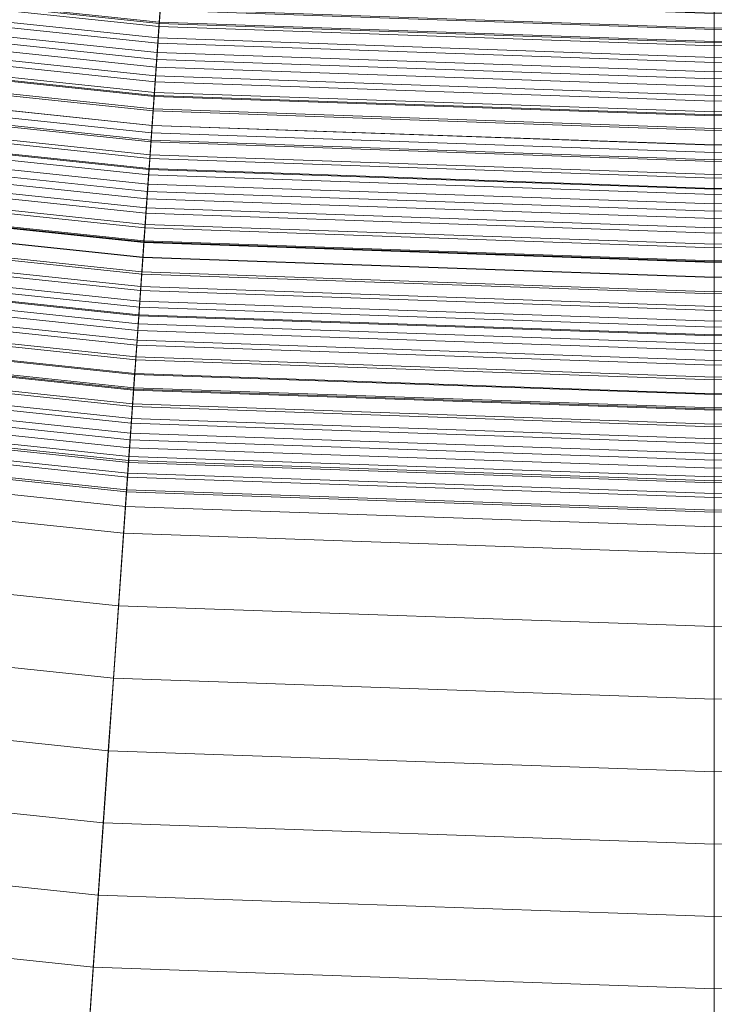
# Model space of a CAD drawing. Header units: centimetres. Extents: x -3.01 to 4.18, y -6.48 to 0.72.
# Tile 119 of 256: x 0.33 to 0.59, y -6.17 to -5.81. Entities that reach past the tile are written whole.
import ezdxf

# ---------------------------------------------------------------- set-up
doc = ezdxf.new("R2010")
doc.units = ezdxf.units.CM
doc.header["$LTSCALE"] = 2.54
doc.layers.add('Lucido design-1', color=7, linetype='Continuous')

# ---------------------------------------------------------------- blocks, each defined once
blk = doc.blocks.new('Gruppo-1')
at = {"color": 142, "linetype": 'Continuous', "lineweight": 9}
for points in [[(-1.52886, -5.79225, -13.70234), (-1.32062, -5.93271, -13.70234), (0.58522, -2.88273, -13.70234), (0.58509, -2.88265, -13.70234)], [(-1.32062, -5.93271, -13.70234), (-1.10309, -6.0583, -13.70234), (0.58535, -2.88281, -13.70234), (0.58522, -2.88273, -13.70234)], [(-1.10309, -6.0583, -13.70234), (-0.87733, -6.16841, -13.70234), (0.58548, -2.88287, -13.70234), (0.58535, -2.88281, -13.70234)], [(-0.87733, -6.16841, -13.70234), (-0.64444, -6.2625, -13.70234), (0.58562, -2.88293, -13.70234), (0.58548, -2.88287, -13.70234)], [(-0.64444, -6.2625, -13.70234), (-0.40555, -6.34012, -13.70234), (0.58577, -2.88298, -13.70234), (0.58562, -2.88293, -13.70234)], [(-0.40555, -6.34012, -13.70234), (-0.16184, -6.40089, -13.70234), (0.58591, -2.88301, -13.70234), (0.58577, -2.88298, -13.70234)], [(-0.16184, -6.40089, -13.70234), (0.08553, -6.4445, -13.70234), (0.58606, -2.88304, -13.70234), (0.58591, -2.88301, -13.70234)], [(0.08553, -6.4445, -13.70234), (0.33533, -6.47076, -13.70234), (0.58621, -2.88305, -13.70234), (0.58606, -2.88304, -13.70234)], [(0.33533, -6.47076, -13.70234), (0.58636, -6.47952, -13.70234), (0.58636, -2.88306, -13.70234), (0.58621, -2.88305, -13.70234)], [(0.58636, -6.47952, -13.70234), (0.83739, -6.47076, -13.70234), (0.58651, -2.88305, -13.70234), (0.58636, -2.88306, -13.70234)], [(0.58636, -6.47952, -13.70234), (0.58636, -2.88306, -13.70234), (0.58636, -2.88306, -13.70234)], [(0.1725, -5.8257, -15.25036), (0.37892, -5.8474, -15.25036), (0.44065, -4.96464, -15.25036), (0.29565, -4.9494, -15.25036)], [(0.29565, -4.9494, -15.14925), (0.44065, -4.96464, -15.14925), (0.37892, -5.8474, -15.14925), (0.1725, -5.8257, -15.14925)], [(0.37892, -5.8474, -15.25036), (0.58636, -5.85465, -15.25036), (0.58636, -4.96973, -15.25036), (0.44065, -4.96464, -15.25036)], [(0.44065, -4.96464, -15.14925), (0.58636, -4.96973, -15.14925), (0.58636, -5.85465, -15.14925), (0.37892, -5.8474, -15.14925)], [(0.58636, -5.85465, -15.25036), (0.7938, -5.8474, -15.25036), (0.73207, -4.96464, -15.25036), (0.58636, -4.96973, -15.25036)], [(0.58636, -4.96973, -15.14925), (0.73207, -4.96464, -15.14925), (0.7938, -5.8474, -15.14925), (0.58636, -5.85465, -15.14925)], [(0.58636, -5.85465, -15.25036), (0.58636, -4.96973, -15.25036), (0.58636, -4.96973, -15.25036)], [(0.58636, -4.96973, -15.14925), (0.58636, -5.85465, -15.14925), (0.58636, -5.85465, -15.14925)], [(0.18196, -5.75833, -13.17046), (0.38367, -5.77953, -13.17046), (0.38178, -5.80661, -13.18115), (0.17819, -5.78521, -13.18115)], [(0.17796, -5.78686, -14.21823), (0.38166, -5.80827, -14.21823), (0.38208, -5.8022, -14.22069), (0.1788, -5.78084, -14.22069)], [(0.17887, -5.78033, -14.36523), (0.38212, -5.80169, -14.36523), (0.38174, -5.80707, -14.3632), (0.17812, -5.78567, -14.3632)], [(0.38367, -5.77953, -13.17046), (0.58636, -5.78661, -13.17046), (0.58636, -5.81375, -13.18115), (0.38178, -5.80661, -13.18115)], [(0.58636, -5.78661, -13.17046), (0.78905, -5.77953, -13.17046), (0.79095, -5.80661, -13.18115), (0.58636, -5.81375, -13.18115)], [(0.17819, -5.78521, -13.18115), (0.38178, -5.80661, -13.18115), (0.37988, -5.83366, -13.19194), (0.17441, -5.81206, -13.19194)], [(0.17711, -5.79288, -14.21576), (0.38124, -5.81433, -14.21576), (0.38166, -5.80827, -14.21823), (0.17796, -5.78686, -14.21823)], [(0.17812, -5.78567, -14.3632), (0.38174, -5.80707, -14.3632), (0.38137, -5.81246, -14.36116), (0.17737, -5.79102, -14.36116)], [(0.58636, -5.78661, -13.17046), (0.58636, -5.81375, -13.18115), (0.58636, -5.81375, -13.18115)], [(0.17737, -5.79102, -14.36116), (0.38137, -5.81246, -14.36116), (0.38099, -5.81784, -14.35914), (0.17662, -5.79636, -14.35914)], [(0.17626, -5.7989, -14.21331), (0.38081, -5.8204, -14.21331), (0.38124, -5.81433, -14.21576), (0.17711, -5.79288, -14.21576)], [(0.38208, -5.8022, -14.22069), (0.58636, -5.80934, -14.22069), (0.58636, -5.80326, -14.22317), (0.38251, -5.79614, -14.22317)], [(0.58636, -5.80934, -14.22069), (0.79064, -5.8022, -14.22069), (0.79021, -5.79614, -14.22317), (0.58636, -5.80326, -14.22317)], [(0.17542, -5.80493, -14.21086), (0.38039, -5.82647, -14.21086), (0.38081, -5.8204, -14.21331), (0.17626, -5.7989, -14.21331)], [(0.17662, -5.79636, -14.35914), (0.38099, -5.81784, -14.35914), (0.38061, -5.82323, -14.35711), (0.17587, -5.80171, -14.35711)], [(0.3825, -5.79631, -14.36727), (0.58636, -5.80343, -14.36727), (0.58636, -5.80882, -14.36523), (0.38212, -5.80169, -14.36523)], [(0.58636, -5.80343, -14.36727), (0.79023, -5.79631, -14.36727), (0.7906, -5.80169, -14.36523), (0.58636, -5.80882, -14.36523)], [(0.17587, -5.80171, -14.35711), (0.38061, -5.82323, -14.35711), (0.38024, -5.82862, -14.35508), (0.17512, -5.80706, -14.35508)], [(0.38166, -5.80827, -14.21823), (0.58636, -5.81541, -14.21823), (0.58636, -5.80934, -14.22069), (0.38208, -5.8022, -14.22069)], [(0.38212, -5.80169, -14.36523), (0.58636, -5.80882, -14.36523), (0.58636, -5.81422, -14.3632), (0.38174, -5.80707, -14.3632)], [(0.58636, -5.80882, -14.36523), (0.7906, -5.80169, -14.36523), (0.79098, -5.80707, -14.3632), (0.58636, -5.81422, -14.3632)], [(0.58636, -5.81541, -14.21823), (0.79106, -5.80827, -14.21823), (0.79064, -5.8022, -14.22069), (0.58636, -5.80934, -14.22069)], [(0.58636, -5.80934, -14.22069), (0.58636, -5.80326, -14.22317), (0.58636, -5.80326, -14.22317)], [(0.17457, -5.81096, -14.20842), (0.37996, -5.83254, -14.20842), (0.38039, -5.82647, -14.21086), (0.17542, -5.80493, -14.21086)], [(0.38178, -5.80661, -13.18115), (0.58636, -5.81375, -13.18115), (0.58636, -5.84087, -13.19194), (0.37988, -5.83366, -13.19194)], [(0.58636, -5.80343, -14.36727), (0.58636, -5.80882, -14.36523), (0.58636, -5.80882, -14.36523)], [(0.58636, -5.81375, -13.18115), (0.79095, -5.80661, -13.18115), (0.79284, -5.83366, -13.19194), (0.58636, -5.84087, -13.19194)], [(0.17512, -5.80706, -14.35508), (0.38024, -5.82862, -14.35508), (0.37986, -5.834, -14.35306), (0.17436, -5.8124, -14.35306)], [(0.38124, -5.81433, -14.21576), (0.58636, -5.82149, -14.21576), (0.58636, -5.81541, -14.21823), (0.38166, -5.80827, -14.21823)], [(0.38174, -5.80707, -14.3632), (0.58636, -5.81422, -14.3632), (0.58636, -5.81962, -14.36116), (0.38137, -5.81246, -14.36116)], [(0.58636, -5.81422, -14.3632), (0.79098, -5.80707, -14.3632), (0.79136, -5.81246, -14.36116), (0.58636, -5.81962, -14.36116)], [(0.58636, -5.82149, -14.21576), (0.79149, -5.81433, -14.21576), (0.79106, -5.80827, -14.21823), (0.58636, -5.81541, -14.21823)], [(0.58636, -5.80882, -14.36523), (0.58636, -5.81422, -14.3632), (0.58636, -5.81422, -14.3632)], [(0.58636, -5.81541, -14.21823), (0.58636, -5.80934, -14.22069), (0.58636, -5.80934, -14.22069)], [(0.17441, -5.81206, -13.19194), (0.37988, -5.83366, -13.19194), (0.378, -5.86066, -13.20283), (0.17065, -5.83887, -13.20283)], [(0.17436, -5.8124, -14.35306), (0.37986, -5.834, -14.35306), (0.37948, -5.83939, -14.35105), (0.17361, -5.81775, -14.35105)], [(0.17372, -5.81699, -14.20599), (0.37954, -5.83862, -14.20599), (0.37996, -5.83254, -14.20842), (0.17457, -5.81096, -14.20842)], [(0.38137, -5.81246, -14.36116), (0.58636, -5.81962, -14.36116), (0.58636, -5.82501, -14.35914), (0.38099, -5.81784, -14.35914)], [(0.58636, -5.81962, -14.36116), (0.79136, -5.81246, -14.36116), (0.79173, -5.81784, -14.35914), (0.58636, -5.82501, -14.35914)], [(0.58636, -5.81375, -13.18115), (0.58636, -5.84087, -13.19194), (0.58636, -5.84087, -13.19194)], [(0.58636, -5.81422, -14.3632), (0.58636, -5.81962, -14.36116), (0.58636, -5.81962, -14.36116)], [(0.17361, -5.81775, -14.35105), (0.37948, -5.83939, -14.35105), (0.37911, -5.84478, -14.34903), (0.17286, -5.8231, -14.34903)], [(0.17287, -5.82302, -14.20356), (0.37911, -5.8447, -14.20356), (0.37954, -5.83862, -14.20599), (0.17372, -5.81699, -14.20599)], [(0.38099, -5.81784, -14.35914), (0.58636, -5.82501, -14.35914), (0.58636, -5.83041, -14.35711), (0.38061, -5.82323, -14.35711)], [(0.38081, -5.8204, -14.21331), (0.58636, -5.82758, -14.21331), (0.58636, -5.82149, -14.21576), (0.38124, -5.81433, -14.21576)], [(0.58636, -5.82758, -14.21331), (0.79191, -5.8204, -14.21331), (0.79149, -5.81433, -14.21576), (0.58636, -5.82149, -14.21576)], [(0.58636, -5.82149, -14.21576), (0.58636, -5.81541, -14.21823), (0.58636, -5.81541, -14.21823)], [(0.58636, -5.82501, -14.35914), (0.79173, -5.81784, -14.35914), (0.79211, -5.82323, -14.35711), (0.58636, -5.83041, -14.35711)], [(0.38039, -5.82647, -14.21086), (0.58636, -5.83366, -14.21086), (0.58636, -5.82758, -14.21331), (0.38081, -5.8204, -14.21331)], [(0.58636, -5.81962, -14.36116), (0.58636, -5.82501, -14.35914), (0.58636, -5.82501, -14.35914)], [(0.58636, -5.83366, -14.21086), (0.79234, -5.82647, -14.21086), (0.79191, -5.8204, -14.21331), (0.58636, -5.82758, -14.21331)], [(0.58636, -5.82758, -14.21331), (0.58636, -5.82149, -14.21576), (0.58636, -5.82149, -14.21576)], [(0.17202, -5.82906, -14.20114), (0.37869, -5.85078, -14.20114), (0.37911, -5.8447, -14.20356), (0.17287, -5.82302, -14.20356)], [(0.17286, -5.8231, -14.34903), (0.37911, -5.84478, -14.34903), (0.37873, -5.85017, -14.34702), (0.17211, -5.82846, -14.34702)], [(0.38061, -5.82323, -14.35711), (0.58636, -5.83041, -14.35711), (0.58636, -5.83581, -14.35508), (0.38024, -5.82862, -14.35508)], [(0.58636, -5.83041, -14.35711), (0.79211, -5.82323, -14.35711), (0.79249, -5.82862, -14.35508), (0.58636, -5.83581, -14.35508)], [(0.58636, -5.82501, -14.35914), (0.58636, -5.83041, -14.35711), (0.58636, -5.83041, -14.35711)], [(0.17211, -5.82846, -14.34702), (0.37873, -5.85017, -14.34702), (0.37835, -5.85556, -14.34501), (0.17136, -5.83381, -14.34501)], [(0.1725, -5.8257, -15.14925), (0.37892, -5.8474, -15.14925), (0.37892, -5.8474, -15.25036), (0.1725, -5.8257, -15.25036)], [(0.38024, -5.82862, -14.35508), (0.58636, -5.83581, -14.35508), (0.58636, -5.84121, -14.35306), (0.37986, -5.834, -14.35306)], [(0.37996, -5.83254, -14.20842), (0.58636, -5.83975, -14.20842), (0.58636, -5.83366, -14.21086), (0.38039, -5.82647, -14.21086)], [(0.58636, -5.83975, -14.20842), (0.79276, -5.83254, -14.20842), (0.79234, -5.82647, -14.21086), (0.58636, -5.83366, -14.21086)], [(0.58636, -5.83366, -14.21086), (0.58636, -5.82758, -14.21331), (0.58636, -5.82758, -14.21331)], [(0.58636, -5.83581, -14.35508), (0.79249, -5.82862, -14.35508), (0.79286, -5.834, -14.35306), (0.58636, -5.84121, -14.35306)], [(0.17118, -5.8351, -14.19873), (0.37826, -5.85687, -14.19873), (0.37869, -5.85078, -14.20114), (0.17202, -5.82906, -14.20114)], [(0.58636, -5.83041, -14.35711), (0.58636, -5.83581, -14.35508), (0.58636, -5.83581, -14.35508)], [(0.17033, -5.84114, -14.19632), (0.37784, -5.86295, -14.19632), (0.37826, -5.85687, -14.19873), (0.17118, -5.8351, -14.19873)], [(0.17136, -5.83381, -14.34501), (0.37835, -5.85556, -14.34501), (0.37798, -5.86096, -14.343), (0.1706, -5.83916, -14.343)], [(0.37988, -5.83366, -13.19194), (0.58636, -5.84087, -13.19194), (0.58636, -5.86794, -13.20283), (0.378, -5.86066, -13.20283)], [(0.37986, -5.834, -14.35306), (0.58636, -5.84121, -14.35306), (0.58636, -5.84662, -14.35105), (0.37948, -5.83939, -14.35105)], [(0.37954, -5.83862, -14.20599), (0.58636, -5.84584, -14.20599), (0.58636, -5.83975, -14.20842), (0.37996, -5.83254, -14.20842)], [(0.58636, -5.84584, -14.20599), (0.79319, -5.83862, -14.20599), (0.79276, -5.83254, -14.20842), (0.58636, -5.83975, -14.20842)], [(0.58636, -5.83975, -14.20842), (0.58636, -5.83366, -14.21086), (0.58636, -5.83366, -14.21086)], [(0.58636, -5.84087, -13.19194), (0.79284, -5.83366, -13.19194), (0.79473, -5.86066, -13.20283), (0.58636, -5.86794, -13.20283)], [(0.58636, -5.84121, -14.35306), (0.79286, -5.834, -14.35306), (0.79324, -5.83939, -14.35105), (0.58636, -5.84662, -14.35105)], [(0.58636, -5.83581, -14.35508), (0.58636, -5.84121, -14.35306), (0.58636, -5.84121, -14.35306)], [(0.17065, -5.83887, -13.20283), (0.378, -5.86066, -13.20283), (0.37611, -5.88763, -13.2138), (0.16688, -5.86564, -13.2138)], [(0.1706, -5.83916, -14.343), (0.37798, -5.86096, -14.343), (0.3776, -5.86635, -14.34099), (0.16985, -5.84452, -14.34099)], [(0.37911, -5.8447, -14.20356), (0.58636, -5.85194, -14.20356), (0.58636, -5.84584, -14.20599), (0.37954, -5.83862, -14.20599)], [(0.37948, -5.83939, -14.35105), (0.58636, -5.84662, -14.35105), (0.58636, -5.85202, -14.34903), (0.37911, -5.84478, -14.34903)], [(0.58636, -5.85194, -14.20356), (0.79361, -5.8447, -14.20356), (0.79319, -5.83862, -14.20599), (0.58636, -5.84584, -14.20599)], [(0.58636, -5.84662, -14.35105), (0.79324, -5.83939, -14.35105), (0.79362, -5.84478, -14.34903), (0.58636, -5.85202, -14.34903)], [(0.16948, -5.84719, -14.19392), (0.37741, -5.86904, -14.19392), (0.37784, -5.86295, -14.19632), (0.17033, -5.84114, -14.19632)], [(0.58636, -5.84584, -14.20599), (0.58636, -5.83975, -14.20842), (0.58636, -5.83975, -14.20842)], [(0.58636, -5.84087, -13.19194), (0.58636, -5.86794, -13.20283), (0.58636, -5.86794, -13.20283)], [(0.58636, -5.84121, -14.35306), (0.58636, -5.84662, -14.35105), (0.58636, -5.84662, -14.35105)], [(0.16985, -5.84452, -14.34099), (0.3776, -5.86635, -14.34099), (0.37722, -5.87175, -14.33899), (0.1691, -5.84987, -14.33899)], [(0.37869, -5.85078, -14.20114), (0.58636, -5.85803, -14.20114), (0.58636, -5.85194, -14.20356), (0.37911, -5.8447, -14.20356)], [(0.37911, -5.84478, -14.34903), (0.58636, -5.85202, -14.34903), (0.58636, -5.85742, -14.34702), (0.37873, -5.85017, -14.34702)], [(0.58636, -5.85803, -14.20114), (0.79404, -5.85078, -14.20114), (0.79361, -5.8447, -14.20356), (0.58636, -5.85194, -14.20356)], [(0.58636, -5.85202, -14.34903), (0.79362, -5.84478, -14.34903), (0.79399, -5.85017, -14.34702), (0.58636, -5.85742, -14.34702)], [(0.58636, -5.85194, -14.20356), (0.58636, -5.84584, -14.20599), (0.58636, -5.84584, -14.20599)], [(0.58636, -5.84662, -14.35105), (0.58636, -5.85202, -14.34903), (0.58636, -5.85202, -14.34903)], [(0.1691, -5.84987, -14.33899), (0.37722, -5.87175, -14.33899), (0.37684, -5.87714, -14.33699), (0.16835, -5.85523, -14.33699)], [(0.16863, -5.85324, -14.19153), (0.37698, -5.87514, -14.19153), (0.37741, -5.86904, -14.19392), (0.16948, -5.84719, -14.19392)], [(0.37873, -5.85017, -14.34702), (0.58636, -5.85742, -14.34702), (0.58636, -5.86283, -14.34501), (0.37835, -5.85556, -14.34501)], [(0.37892, -5.8474, -15.14925), (0.58636, -5.85465, -15.14925), (0.58636, -5.85465, -15.25036), (0.37892, -5.8474, -15.25036)], [(0.58636, -5.85465, -15.14925), (0.7938, -5.8474, -15.14925), (0.7938, -5.8474, -15.25036), (0.58636, -5.85465, -15.25036)], [(0.58636, -5.85742, -14.34702), (0.79399, -5.85017, -14.34702), (0.79437, -5.85556, -14.34501), (0.58636, -5.86283, -14.34501)], [(0.16778, -5.85929, -14.18914), (0.37656, -5.88123, -14.18914), (0.37698, -5.87514, -14.19153), (0.16863, -5.85324, -14.19153)], [(0.37826, -5.85687, -14.19873), (0.58636, -5.86413, -14.19873), (0.58636, -5.85803, -14.20114), (0.37869, -5.85078, -14.20114)], [(0.58636, -5.86413, -14.19873), (0.79446, -5.85687, -14.19873), (0.79404, -5.85078, -14.20114), (0.58636, -5.85803, -14.20114)], [(0.58636, -5.85803, -14.20114), (0.58636, -5.85194, -14.20356), (0.58636, -5.85194, -14.20356)], [(0.58636, -5.85202, -14.34903), (0.58636, -5.85742, -14.34702), (0.58636, -5.85742, -14.34702)], [(0.16835, -5.85523, -14.33699), (0.37684, -5.87714, -14.33699), (0.37647, -5.88254, -14.33499), (0.16759, -5.86058, -14.33499)], [(0.37784, -5.86295, -14.19632), (0.58636, -5.87023, -14.19632), (0.58636, -5.86413, -14.19873), (0.37826, -5.85687, -14.19873)], [(0.37835, -5.85556, -14.34501), (0.58636, -5.86283, -14.34501), (0.58636, -5.86823, -14.343), (0.37798, -5.86096, -14.343)], [(0.58636, -5.85465, -15.14925), (0.58636, -5.85465, -15.25036), (0.58636, -5.85465, -15.25036)], [(0.58636, -5.86283, -14.34501), (0.79437, -5.85556, -14.34501), (0.79475, -5.86096, -14.343), (0.58636, -5.86823, -14.343)], [(0.58636, -5.87023, -14.19632), (0.79489, -5.86295, -14.19632), (0.79446, -5.85687, -14.19873), (0.58636, -5.86413, -14.19873)], [(0.58636, -5.85742, -14.34702), (0.58636, -5.86283, -14.34501), (0.58636, -5.86283, -14.34501)], [(0.16759, -5.86058, -14.33499), (0.37647, -5.88254, -14.33499), (0.37609, -5.88793, -14.333), (0.16684, -5.86594, -14.333)], [(0.16693, -5.86534, -14.18677), (0.37613, -5.88733, -14.18677), (0.37656, -5.88123, -14.18914), (0.16778, -5.85929, -14.18914)], [(0.378, -5.86066, -13.20283), (0.58636, -5.86794, -13.20283), (0.58636, -5.89498, -13.2138), (0.37611, -5.88763, -13.2138)], [(0.37798, -5.86096, -14.343), (0.58636, -5.86823, -14.343), (0.58636, -5.87364, -14.34099), (0.3776, -5.86635, -14.34099)], [(0.58636, -5.86413, -14.19873), (0.58636, -5.85803, -14.20114), (0.58636, -5.85803, -14.20114)], [(0.58636, -5.86794, -13.20283), (0.79473, -5.86066, -13.20283), (0.79661, -5.88763, -13.2138), (0.58636, -5.89498, -13.2138)], [(0.58636, -5.86823, -14.343), (0.79475, -5.86096, -14.343), (0.79512, -5.86635, -14.34099), (0.58636, -5.87364, -14.34099)], [(0.37741, -5.86904, -14.19392), (0.58636, -5.87634, -14.19392), (0.58636, -5.87023, -14.19632), (0.37784, -5.86295, -14.19632)], [(0.58636, -5.86283, -14.34501), (0.58636, -5.86823, -14.343), (0.58636, -5.86823, -14.343)], [(0.58636, -5.87634, -14.19392), (0.79531, -5.86904, -14.19392), (0.79489, -5.86295, -14.19632), (0.58636, -5.87023, -14.19632)], [(0.58636, -5.87023, -14.19632), (0.58636, -5.86413, -14.19873), (0.58636, -5.86413, -14.19873)], [(0.16688, -5.86564, -13.2138), (0.37611, -5.88763, -13.2138), (0.37423, -5.91457, -13.22487), (0.16313, -5.89238, -13.22487)], [(0.16607, -5.8714, -14.18439), (0.3757, -5.89343, -14.18439), (0.37613, -5.88733, -14.18677), (0.16693, -5.86534, -14.18677)], [(0.16684, -5.86594, -14.333), (0.37609, -5.88793, -14.333), (0.37571, -5.89333, -14.331), (0.16609, -5.8713, -14.331)], [(0.3776, -5.86635, -14.34099), (0.58636, -5.87364, -14.34099), (0.58636, -5.87905, -14.33899), (0.37722, -5.87175, -14.33899)], [(0.58636, -5.87364, -14.34099), (0.79512, -5.86635, -14.34099), (0.7955, -5.87175, -14.33899), (0.58636, -5.87905, -14.33899)], [(0.58636, -5.86794, -13.20283), (0.58636, -5.89498, -13.2138), (0.58636, -5.89498, -13.2138)], [(0.58636, -5.86823, -14.343), (0.58636, -5.87364, -14.34099), (0.58636, -5.87364, -14.34099)], [(0.16522, -5.87745, -14.18203), (0.37528, -5.89953, -14.18203), (0.3757, -5.89343, -14.18439), (0.16607, -5.8714, -14.18439)], [(0.16609, -5.8713, -14.331), (0.37571, -5.89333, -14.331), (0.37533, -5.89873, -14.32901), (0.16533, -5.87666, -14.32901)], [(0.37722, -5.87175, -14.33899), (0.58636, -5.87905, -14.33899), (0.58636, -5.88446, -14.33699), (0.37684, -5.87714, -14.33699)], [(0.37698, -5.87514, -14.19153), (0.58636, -5.88245, -14.19153), (0.58636, -5.87634, -14.19392), (0.37741, -5.86904, -14.19392)], [(0.58636, -5.88245, -14.19153), (0.79574, -5.87514, -14.19153), (0.79531, -5.86904, -14.19392), (0.58636, -5.87634, -14.19392)], [(0.58636, -5.87634, -14.19392), (0.58636, -5.87023, -14.19632), (0.58636, -5.87023, -14.19632)], [(0.58636, -5.87905, -14.33899), (0.7955, -5.87175, -14.33899), (0.79588, -5.87714, -14.33699), (0.58636, -5.88446, -14.33699)], [(0.37656, -5.88123, -14.18914), (0.58636, -5.88856, -14.18914), (0.58636, -5.88245, -14.19153), (0.37698, -5.87514, -14.19153)], [(0.58636, -5.87364, -14.34099), (0.58636, -5.87905, -14.33899), (0.58636, -5.87905, -14.33899)], [(0.58636, -5.88856, -14.18914), (0.79616, -5.88123, -14.18914), (0.79574, -5.87514, -14.19153), (0.58636, -5.88245, -14.19153)], [(0.16437, -5.88352, -14.17967), (0.37485, -5.90564, -14.17967), (0.37528, -5.89953, -14.18203), (0.16522, -5.87745, -14.18203)], [(0.16533, -5.87666, -14.32901), (0.37533, -5.89873, -14.32901), (0.37496, -5.90413, -14.32703), (0.16458, -5.88202, -14.32703)], [(0.37684, -5.87714, -14.33699), (0.58636, -5.88446, -14.33699), (0.58636, -5.88987, -14.33499), (0.37647, -5.88254, -14.33499)], [(0.58636, -5.88245, -14.19153), (0.58636, -5.87634, -14.19392), (0.58636, -5.87634, -14.19392)], [(0.58636, -5.88446, -14.33699), (0.79588, -5.87714, -14.33699), (0.79626, -5.88254, -14.33499), (0.58636, -5.88987, -14.33499)], [(0.58636, -5.87905, -14.33899), (0.58636, -5.88446, -14.33699), (0.58636, -5.88446, -14.33699)], [(0.16458, -5.88202, -14.32703), (0.37496, -5.90413, -14.32703), (0.37458, -5.90953, -14.32504), (0.16383, -5.88738, -14.32504)], [(0.37647, -5.88254, -14.33499), (0.58636, -5.88987, -14.33499), (0.58636, -5.89528, -14.333), (0.37609, -5.88793, -14.333)], [(0.37613, -5.88733, -14.18677), (0.58636, -5.89467, -14.18677), (0.58636, -5.88856, -14.18914), (0.37656, -5.88123, -14.18914)], [(0.58636, -5.89467, -14.18677), (0.79659, -5.88733, -14.18677), (0.79616, -5.88123, -14.18914), (0.58636, -5.88856, -14.18914)], [(0.58636, -5.88856, -14.18914), (0.58636, -5.88245, -14.19153), (0.58636, -5.88245, -14.19153)], [(0.58636, -5.88987, -14.33499), (0.79626, -5.88254, -14.33499), (0.79663, -5.88793, -14.333), (0.58636, -5.89528, -14.333)], [(0.16352, -5.88958, -14.17732), (0.37442, -5.91175, -14.17732), (0.37485, -5.90564, -14.17967), (0.16437, -5.88352, -14.17967)], [(0.58636, -5.88446, -14.33699), (0.58636, -5.88987, -14.33499), (0.58636, -5.88987, -14.33499)], [(0.16267, -5.89565, -14.17498), (0.374, -5.91786, -14.17498), (0.37442, -5.91175, -14.17732), (0.16352, -5.88958, -14.17732)], [(0.16383, -5.88738, -14.32504), (0.37458, -5.90953, -14.32504), (0.3742, -5.91494, -14.32306), (0.16307, -5.89275, -14.32306)], [(0.37611, -5.88763, -13.2138), (0.58636, -5.89498, -13.2138), (0.58636, -5.92197, -13.22487), (0.37423, -5.91457, -13.22487)], [(0.3757, -5.89343, -14.18439), (0.58636, -5.90079, -14.18439), (0.58636, -5.89467, -14.18677), (0.37613, -5.88733, -14.18677)], [(0.37609, -5.88793, -14.333), (0.58636, -5.89528, -14.333), (0.58636, -5.90069, -14.331), (0.37571, -5.89333, -14.331)], [(0.58636, -5.90079, -14.18439), (0.79702, -5.89343, -14.18439), (0.79659, -5.88733, -14.18677), (0.58636, -5.89467, -14.18677)], [(0.58636, -5.89498, -13.2138), (0.79661, -5.88763, -13.2138), (0.7985, -5.91457, -13.22487), (0.58636, -5.92197, -13.22487)], [(0.58636, -5.89528, -14.333), (0.79663, -5.88793, -14.333), (0.79701, -5.89333, -14.331), (0.58636, -5.90069, -14.331)], [(0.58636, -5.89467, -14.18677), (0.58636, -5.88856, -14.18914), (0.58636, -5.88856, -14.18914)], [(0.58636, -5.88987, -14.33499), (0.58636, -5.89528, -14.333), (0.58636, -5.89528, -14.333)], [(0.16313, -5.89238, -13.22487), (0.37423, -5.91457, -13.22487), (0.37235, -5.94146, -13.23604), (0.15937, -5.91907, -13.23604)], [(0.16307, -5.89275, -14.32306), (0.3742, -5.91494, -14.32306), (0.37382, -5.92034, -14.32108), (0.16232, -5.89811, -14.32108)], [(0.37528, -5.89953, -14.18203), (0.58636, -5.9069, -14.18203), (0.58636, -5.90079, -14.18439), (0.3757, -5.89343, -14.18439)], [(0.37571, -5.89333, -14.331), (0.58636, -5.90069, -14.331), (0.58636, -5.9061, -14.32901), (0.37533, -5.89873, -14.32901)], [(0.58636, -5.90069, -14.331), (0.79701, -5.89333, -14.331), (0.79739, -5.89873, -14.32901), (0.58636, -5.9061, -14.32901)], [(0.58636, -5.9069, -14.18203), (0.79744, -5.89953, -14.18203), (0.79702, -5.89343, -14.18439), (0.58636, -5.90079, -14.18439)], [(0.16181, -5.90172, -14.17264), (0.37357, -5.92397, -14.17264), (0.374, -5.91786, -14.17498), (0.16267, -5.89565, -14.17498)], [(0.58636, -5.90079, -14.18439), (0.58636, -5.89467, -14.18677), (0.58636, -5.89467, -14.18677)], [(0.58636, -5.89498, -13.2138), (0.58636, -5.92197, -13.22487), (0.58636, -5.92197, -13.22487)], [(0.58636, -5.89528, -14.333), (0.58636, -5.90069, -14.331), (0.58636, -5.90069, -14.331)], [(0.16232, -5.89811, -14.32108), (0.37382, -5.92034, -14.32108), (0.37344, -5.92574, -14.3191), (0.16157, -5.90347, -14.3191)], [(0.37485, -5.90564, -14.17967), (0.58636, -5.91302, -14.17967), (0.58636, -5.9069, -14.18203), (0.37528, -5.89953, -14.18203)], [(0.37533, -5.89873, -14.32901), (0.58636, -5.9061, -14.32901), (0.58636, -5.91152, -14.32703), (0.37496, -5.90413, -14.32703)], [(0.58636, -5.9061, -14.32901), (0.79739, -5.89873, -14.32901), (0.79777, -5.90413, -14.32703), (0.58636, -5.91152, -14.32703)], [(0.58636, -5.91302, -14.17967), (0.79787, -5.90564, -14.17967), (0.79744, -5.89953, -14.18203), (0.58636, -5.9069, -14.18203)], [(0.58636, -5.90069, -14.331), (0.58636, -5.9061, -14.32901), (0.58636, -5.9061, -14.32901)], [(0.58636, -5.9069, -14.18203), (0.58636, -5.90079, -14.18439), (0.58636, -5.90079, -14.18439)], [(0.16157, -5.90347, -14.3191), (0.37344, -5.92574, -14.3191), (0.37307, -5.93115, -14.31713), (0.16081, -5.90884, -14.31713)], [(0.16096, -5.90779, -14.17031), (0.37314, -5.93009, -14.17031), (0.37357, -5.92397, -14.17264), (0.16181, -5.90172, -14.17264)], [(0.37496, -5.90413, -14.32703), (0.58636, -5.91152, -14.32703), (0.58636, -5.91693, -14.32504), (0.37458, -5.90953, -14.32504)], [(0.58636, -5.91152, -14.32703), (0.79777, -5.90413, -14.32703), (0.79814, -5.90953, -14.32504), (0.58636, -5.91693, -14.32504)], [(0.16011, -5.91386, -14.16798), (0.37271, -5.93621, -14.16798), (0.37314, -5.93009, -14.17031), (0.16096, -5.90779, -14.17031)], [(0.37442, -5.91175, -14.17732), (0.58636, -5.91915, -14.17732), (0.58636, -5.91302, -14.17967), (0.37485, -5.90564, -14.17967)], [(0.58636, -5.91915, -14.17732), (0.7983, -5.91175, -14.17732), (0.79787, -5.90564, -14.17967), (0.58636, -5.91302, -14.17967)], [(0.58636, -5.9061, -14.32901), (0.58636, -5.91152, -14.32703), (0.58636, -5.91152, -14.32703)], [(0.58636, -5.91302, -14.17967), (0.58636, -5.9069, -14.18203), (0.58636, -5.9069, -14.18203)], [(0.16081, -5.90884, -14.31713), (0.37307, -5.93115, -14.31713), (0.37269, -5.93656, -14.31516), (0.16006, -5.91421, -14.31516)], [(0.374, -5.91786, -14.17498), (0.58636, -5.92527, -14.17498), (0.58636, -5.91915, -14.17732), (0.37442, -5.91175, -14.17732)], [(0.37458, -5.90953, -14.32504), (0.58636, -5.91693, -14.32504), (0.58636, -5.92235, -14.32306), (0.3742, -5.91494, -14.32306)], [(0.58636, -5.91693, -14.32504), (0.79814, -5.90953, -14.32504), (0.79852, -5.91494, -14.32306), (0.58636, -5.92235, -14.32306)], [(0.58636, -5.91152, -14.32703), (0.58636, -5.91693, -14.32504), (0.58636, -5.91693, -14.32504)], [(0.58636, -5.92527, -14.17498), (0.79873, -5.91786, -14.17498), (0.7983, -5.91175, -14.17732), (0.58636, -5.91915, -14.17732)], [(0.15925, -5.91994, -14.16567), (0.37228, -5.94233, -14.16567), (0.37271, -5.93621, -14.16798), (0.16011, -5.91386, -14.16798)], [(0.16006, -5.91421, -14.31516), (0.37269, -5.93656, -14.31516), (0.37231, -5.94196, -14.31319), (0.1593, -5.91957, -14.31319)], [(0.37423, -5.91457, -13.22487), (0.58636, -5.92197, -13.22487), (0.58636, -5.94893, -13.23604), (0.37235, -5.94146, -13.23604)], [(0.3742, -5.91494, -14.32306), (0.58636, -5.92235, -14.32306), (0.58636, -5.92776, -14.32108), (0.37382, -5.92034, -14.32108)], [(0.58636, -5.91915, -14.17732), (0.58636, -5.91302, -14.17967), (0.58636, -5.91302, -14.17967)], [(0.58636, -5.92197, -13.22487), (0.7985, -5.91457, -13.22487), (0.80038, -5.94146, -13.23604), (0.58636, -5.94893, -13.23604)], [(0.58636, -5.92235, -14.32306), (0.79852, -5.91494, -14.32306), (0.7989, -5.92034, -14.32108), (0.58636, -5.92776, -14.32108)], [(0.15937, -5.91907, -13.23604), (0.37235, -5.94146, -13.23604), (0.37047, -5.96831, -13.2473), (0.15563, -5.94573, -13.2473)], [(0.1593, -5.91957, -14.31319), (0.37231, -5.94196, -14.31319), (0.37193, -5.94737, -14.31122), (0.15855, -5.92494, -14.31122)], [(0.37357, -5.92397, -14.17264), (0.58636, -5.9314, -14.17264), (0.58636, -5.92527, -14.17498), (0.374, -5.91786, -14.17498)], [(0.58636, -5.91693, -14.32504), (0.58636, -5.92235, -14.32306), (0.58636, -5.92235, -14.32306)], [(0.58636, -5.9314, -14.17264), (0.79915, -5.92397, -14.17264), (0.79873, -5.91786, -14.17498), (0.58636, -5.92527, -14.17498)], [(0.58636, -5.92527, -14.17498), (0.58636, -5.91915, -14.17732), (0.58636, -5.91915, -14.17732)], [(0.1584, -5.92602, -14.16336), (0.37186, -5.94845, -14.16336), (0.37228, -5.94233, -14.16567), (0.15925, -5.91994, -14.16567)], [(0.37382, -5.92034, -14.32108), (0.58636, -5.92776, -14.32108), (0.58636, -5.93318, -14.3191), (0.37344, -5.92574, -14.3191)], [(0.58636, -5.92776, -14.32108), (0.7989, -5.92034, -14.32108), (0.79928, -5.92574, -14.3191), (0.58636, -5.93318, -14.3191)], [(0.58636, -5.92197, -13.22487), (0.58636, -5.94893, -13.23604), (0.58636, -5.94893, -13.23604)], [(0.58636, -5.92235, -14.32306), (0.58636, -5.92776, -14.32108), (0.58636, -5.92776, -14.32108)], [(0.15754, -5.9321, -14.16105), (0.37143, -5.95458, -14.16105), (0.37186, -5.94845, -14.16336), (0.1584, -5.92602, -14.16336)], [(0.15855, -5.92494, -14.31122), (0.37193, -5.94737, -14.31122), (0.37155, -5.95278, -14.30926), (0.15779, -5.93031, -14.30926)], [(0.37344, -5.92574, -14.3191), (0.58636, -5.93318, -14.3191), (0.58636, -5.9386, -14.31713), (0.37307, -5.93115, -14.31713)], [(0.37314, -5.93009, -14.17031), (0.58636, -5.93753, -14.17031), (0.58636, -5.9314, -14.17264), (0.37357, -5.92397, -14.17264)], [(0.58636, -5.93753, -14.17031), (0.79958, -5.93009, -14.17031), (0.79915, -5.92397, -14.17264), (0.58636, -5.9314, -14.17264)], [(0.58636, -5.9314, -14.17264), (0.58636, -5.92527, -14.17498), (0.58636, -5.92527, -14.17498)], [(0.58636, -5.93318, -14.3191), (0.79928, -5.92574, -14.3191), (0.79966, -5.93115, -14.31713), (0.58636, -5.9386, -14.31713)], [(0.15779, -5.93031, -14.30926), (0.37155, -5.95278, -14.30926), (0.37118, -5.95819, -14.3073), (0.15704, -5.93568, -14.3073)], [(0.37271, -5.93621, -14.16798), (0.58636, -5.94367, -14.16798), (0.58636, -5.93753, -14.17031), (0.37314, -5.93009, -14.17031)], [(0.58636, -5.92776, -14.32108), (0.58636, -5.93318, -14.3191), (0.58636, -5.93318, -14.3191)], [(0.58636, -5.94367, -14.16798), (0.80001, -5.93621, -14.16798), (0.79958, -5.93009, -14.17031), (0.58636, -5.93753, -14.17031)], [(0.15669, -5.93818, -14.15876), (0.371, -5.96071, -14.15876), (0.37143, -5.95458, -14.16105), (0.15754, -5.9321, -14.16105)], [(0.37307, -5.93115, -14.31713), (0.58636, -5.9386, -14.31713), (0.58636, -5.94402, -14.31516), (0.37269, -5.93656, -14.31516)], [(0.58636, -5.9386, -14.31713), (0.79966, -5.93115, -14.31713), (0.80003, -5.93656, -14.31516), (0.58636, -5.94402, -14.31516)], [(0.58636, -5.93753, -14.17031), (0.58636, -5.9314, -14.17264), (0.58636, -5.9314, -14.17264)], [(0.58636, -5.93318, -14.3191), (0.58636, -5.9386, -14.31713), (0.58636, -5.9386, -14.31713)], [(0.15704, -5.93568, -14.3073), (0.37118, -5.95819, -14.3073), (0.3708, -5.9636, -14.30534), (0.15628, -5.94105, -14.30534)], [(0.37228, -5.94233, -14.16567), (0.58636, -5.9498, -14.16567), (0.58636, -5.94367, -14.16798), (0.37271, -5.93621, -14.16798)], [(0.37269, -5.93656, -14.31516), (0.58636, -5.94402, -14.31516), (0.58636, -5.94944, -14.31319), (0.37231, -5.94196, -14.31319)], [(0.58636, -5.9498, -14.16567), (0.80044, -5.94233, -14.16567), (0.80001, -5.93621, -14.16798), (0.58636, -5.94367, -14.16798)], [(0.58636, -5.94402, -14.31516), (0.80003, -5.93656, -14.31516), (0.80041, -5.94196, -14.31319), (0.58636, -5.94944, -14.31319)], [(0.58636, -5.94367, -14.16798), (0.58636, -5.93753, -14.17031), (0.58636, -5.93753, -14.17031)], [(0.15628, -5.94105, -14.30534), (0.3708, -5.9636, -14.30534), (0.37042, -5.96901, -14.30338), (0.15553, -5.94643, -14.30338)], [(0.15583, -5.94427, -14.15647), (0.37057, -5.96684, -14.15647), (0.371, -5.96071, -14.15876), (0.15669, -5.93818, -14.15876)], [(0.58636, -5.9386, -14.31713), (0.58636, -5.94402, -14.31516), (0.58636, -5.94402, -14.31516)], [(0.15498, -5.95036, -14.15419), (0.37014, -5.97298, -14.15419), (0.37057, -5.96684, -14.15647), (0.15583, -5.94427, -14.15647)], [(0.37235, -5.94146, -13.23604), (0.58636, -5.94893, -13.23604), (0.58636, -5.97585, -13.2473), (0.37047, -5.96831, -13.2473)], [(0.37186, -5.94845, -14.16336), (0.58636, -5.95594, -14.16336), (0.58636, -5.9498, -14.16567), (0.37228, -5.94233, -14.16567)], [(0.37231, -5.94196, -14.31319), (0.58636, -5.94944, -14.31319), (0.58636, -5.95486, -14.31122), (0.37193, -5.94737, -14.31122)], [(0.58636, -5.94893, -13.23604), (0.80038, -5.94146, -13.23604), (0.80225, -5.96831, -13.2473), (0.58636, -5.97585, -13.2473)], [(0.58636, -5.94944, -14.31319), (0.80041, -5.94196, -14.31319), (0.80079, -5.94737, -14.31122), (0.58636, -5.95486, -14.31122)], [(0.58636, -5.95594, -14.16336), (0.80087, -5.94845, -14.16336), (0.80044, -5.94233, -14.16567), (0.58636, -5.9498, -14.16567)], [(0.58636, -5.9498, -14.16567), (0.58636, -5.94367, -14.16798), (0.58636, -5.94367, -14.16798)], [(0.58636, -5.94402, -14.31516), (0.58636, -5.94944, -14.31319), (0.58636, -5.94944, -14.31319)], [(0.15563, -5.94573, -13.2473), (0.37047, -5.96831, -13.2473), (0.36859, -5.99513, -13.25865), (0.15189, -5.97235, -13.25865)], [(0.15553, -5.94643, -14.30338), (0.37042, -5.96901, -14.30338), (0.37004, -5.97442, -14.30143), (0.15477, -5.9518, -14.30143)], [(0.37143, -5.95458, -14.16105), (0.58636, -5.96209, -14.16105), (0.58636, -5.95594, -14.16336), (0.37186, -5.94845, -14.16336)], [(0.37193, -5.94737, -14.31122), (0.58636, -5.95486, -14.31122), (0.58636, -5.96028, -14.30926), (0.37155, -5.95278, -14.30926)], [(0.58636, -5.95486, -14.31122), (0.80079, -5.94737, -14.31122), (0.80117, -5.95278, -14.30926), (0.58636, -5.96028, -14.30926)], [(0.58636, -5.96209, -14.16105), (0.80129, -5.95458, -14.16105), (0.80087, -5.94845, -14.16336), (0.58636, -5.95594, -14.16336)], [(0.15477, -5.9518, -14.30143), (0.37004, -5.97442, -14.30143), (0.36966, -5.97984, -14.29948), (0.15402, -5.95717, -14.29948)], [(0.15412, -5.95645, -14.15191), (0.36971, -5.97911, -14.15191), (0.37014, -5.97298, -14.15419), (0.15498, -5.95036, -14.15419)], [(0.58636, -5.94893, -13.23604), (0.58636, -5.97585, -13.2473), (0.58636, -5.97585, -13.2473)], [(0.58636, -5.94944, -14.31319), (0.58636, -5.95486, -14.31122), (0.58636, -5.95486, -14.31122)], [(0.58636, -5.95594, -14.16336), (0.58636, -5.9498, -14.16567), (0.58636, -5.9498, -14.16567)], [(0.371, -5.96071, -14.15876), (0.58636, -5.96823, -14.15876), (0.58636, -5.96209, -14.16105), (0.37143, -5.95458, -14.16105)], [(0.37155, -5.95278, -14.30926), (0.58636, -5.96028, -14.30926), (0.58636, -5.9657, -14.3073), (0.37118, -5.95819, -14.3073)], [(0.58636, -5.96028, -14.30926), (0.80117, -5.95278, -14.30926), (0.80155, -5.95819, -14.3073), (0.58636, -5.9657, -14.3073)], [(0.58636, -5.96823, -14.15876), (0.80172, -5.96071, -14.15876), (0.80129, -5.95458, -14.16105), (0.58636, -5.96209, -14.16105)], [(0.58636, -5.95486, -14.31122), (0.58636, -5.96028, -14.30926), (0.58636, -5.96028, -14.30926)], [(0.15326, -5.96255, -14.14964), (0.36928, -5.98525, -14.14964), (0.36971, -5.97911, -14.15191), (0.15412, -5.95645, -14.15191)], [(0.15402, -5.95717, -14.29948), (0.36966, -5.97984, -14.29948), (0.36928, -5.98525, -14.29753), (0.15326, -5.96255, -14.29753)], [(0.37118, -5.95819, -14.3073), (0.58636, -5.9657, -14.3073), (0.58636, -5.97113, -14.30534), (0.3708, -5.9636, -14.30534)], [(0.58636, -5.96209, -14.16105), (0.58636, -5.95594, -14.16336), (0.58636, -5.95594, -14.16336)], [(0.58636, -5.9657, -14.3073), (0.80155, -5.95819, -14.3073), (0.80192, -5.9636, -14.30534), (0.58636, -5.97113, -14.30534)], [(0.15326, -5.96255, -14.29753), (0.36928, -5.98525, -14.29753), (0.36928, -5.98525, -14.14964), (0.15326, -5.96255, -14.14964)], [(0.37057, -5.96684, -14.15647), (0.58636, -5.97438, -14.15647), (0.58636, -5.96823, -14.15876), (0.371, -5.96071, -14.15876)], [(0.58636, -5.96028, -14.30926), (0.58636, -5.9657, -14.3073), (0.58636, -5.9657, -14.3073)], [(0.58636, -5.97438, -14.15647), (0.80215, -5.96684, -14.15647), (0.80172, -5.96071, -14.15876), (0.58636, -5.96823, -14.15876)], [(0.58636, -5.96823, -14.15876), (0.58636, -5.96209, -14.16105), (0.58636, -5.96209, -14.16105)], [(0.3708, -5.9636, -14.30534), (0.58636, -5.97113, -14.30534), (0.58636, -5.97655, -14.30338), (0.37042, -5.96901, -14.30338)], [(0.58636, -5.97113, -14.30534), (0.80192, -5.9636, -14.30534), (0.8023, -5.96901, -14.30338), (0.58636, -5.97655, -14.30338)], [(0.58636, -5.9657, -14.3073), (0.58636, -5.97113, -14.30534), (0.58636, -5.97113, -14.30534)], [(0.37047, -5.96831, -13.2473), (0.58636, -5.97585, -13.2473), (0.58636, -6.00273, -13.25865), (0.36859, -5.99513, -13.25865)], [(0.37042, -5.96901, -14.30338), (0.58636, -5.97655, -14.30338), (0.58636, -5.98198, -14.30143), (0.37004, -5.97442, -14.30143)], [(0.37014, -5.97298, -14.15419), (0.58636, -5.98053, -14.15419), (0.58636, -5.97438, -14.15647), (0.37057, -5.96684, -14.15647)], [(0.58636, -5.98053, -14.15419), (0.80258, -5.97298, -14.15419), (0.80215, -5.96684, -14.15647), (0.58636, -5.97438, -14.15647)], [(0.58636, -5.97438, -14.15647), (0.58636, -5.96823, -14.15876), (0.58636, -5.96823, -14.15876)], [(0.58636, -5.97585, -13.2473), (0.80225, -5.96831, -13.2473), (0.80413, -5.99513, -13.25865), (0.58636, -6.00273, -13.25865)], [(0.58636, -5.97655, -14.30338), (0.8023, -5.96901, -14.30338), (0.80268, -5.97442, -14.30143), (0.58636, -5.98198, -14.30143)], [(0.15189, -5.97235, -13.25865), (0.36859, -5.99513, -13.25865), (0.36672, -6.02191, -13.27009), (0.14815, -5.99893, -13.27009)], [(0.36971, -5.97911, -14.15191), (0.58636, -5.98668, -14.15191), (0.58636, -5.98053, -14.15419), (0.37014, -5.97298, -14.15419)], [(0.58636, -5.97113, -14.30534), (0.58636, -5.97655, -14.30338), (0.58636, -5.97655, -14.30338)], [(0.58636, -5.98668, -14.15191), (0.80301, -5.97911, -14.15191), (0.80258, -5.97298, -14.15419), (0.58636, -5.98053, -14.15419)], [(0.37004, -5.97442, -14.30143), (0.58636, -5.98198, -14.30143), (0.58636, -5.98741, -14.29948), (0.36966, -5.97984, -14.29948)], [(0.58636, -5.98053, -14.15419), (0.58636, -5.97438, -14.15647), (0.58636, -5.97438, -14.15647)], [(0.58636, -5.98198, -14.30143), (0.80268, -5.97442, -14.30143), (0.80306, -5.97984, -14.29948), (0.58636, -5.98741, -14.29948)], [(0.58636, -5.97585, -13.2473), (0.58636, -6.00273, -13.25865), (0.58636, -6.00273, -13.25865)], [(0.58636, -5.97655, -14.30338), (0.58636, -5.98198, -14.30143), (0.58636, -5.98198, -14.30143)], [(0.36928, -5.98525, -14.14964), (0.58636, -5.99283, -14.14964), (0.58636, -5.98668, -14.15191), (0.36971, -5.97911, -14.15191)], [(0.36966, -5.97984, -14.29948), (0.58636, -5.98741, -14.29948), (0.58636, -5.99283, -14.29753), (0.36928, -5.98525, -14.29753)], [(0.58636, -5.99283, -14.14964), (0.80344, -5.98525, -14.14964), (0.80301, -5.97911, -14.15191), (0.58636, -5.98668, -14.15191)], [(0.58636, -5.98741, -14.29948), (0.80306, -5.97984, -14.29948), (0.80344, -5.98525, -14.29753), (0.58636, -5.99283, -14.29753)], [(0.58636, -5.98668, -14.15191), (0.58636, -5.98053, -14.15419), (0.58636, -5.98053, -14.15419)], [(0.58636, -5.98198, -14.30143), (0.58636, -5.98741, -14.29948), (0.58636, -5.98741, -14.29948)], [(0.36928, -5.98525, -14.29753), (0.58636, -5.99283, -14.29753), (0.58636, -5.99283, -14.14964), (0.36928, -5.98525, -14.14964)], [(0.58636, -5.99283, -14.29753), (0.80344, -5.98525, -14.29753), (0.80344, -5.98525, -14.14964), (0.58636, -5.99283, -14.14964)], [(0.58636, -5.99283, -14.14964), (0.58636, -5.98668, -14.15191), (0.58636, -5.98668, -14.15191)], [(0.58636, -5.98741, -14.29948), (0.58636, -5.99283, -14.29753), (0.58636, -5.99283, -14.29753)], [(0.36859, -5.99513, -13.25865), (0.58636, -6.00273, -13.25865), (0.58636, -6.02958, -13.27009), (0.36672, -6.02191, -13.27009)], [(0.58636, -5.99283, -14.29753), (0.58636, -5.99283, -14.14964), (0.58636, -5.99283, -14.14964)], [(0.58636, -6.00273, -13.25865), (0.80413, -5.99513, -13.25865), (0.806, -6.02191, -13.27009), (0.58636, -6.02958, -13.27009)], [(0.14815, -5.99893, -13.27009), (0.36672, -6.02191, -13.27009), (0.36485, -6.04864, -13.28163), (0.14442, -6.02547, -13.28163)], [(0.58636, -6.00273, -13.25865), (0.58636, -6.02958, -13.27009), (0.58636, -6.02958, -13.27009)], [(0.36672, -6.02191, -13.27009), (0.58636, -6.02958, -13.27009), (0.58636, -6.05638, -13.28163), (0.36485, -6.04864, -13.28163)], [(0.58636, -6.02958, -13.27009), (0.806, -6.02191, -13.27009), (0.80787, -6.04864, -13.28163), (0.58636, -6.05638, -13.28163)], [(0.14442, -6.02547, -13.28163), (0.36485, -6.04864, -13.28163), (0.36298, -6.07534, -13.29326), (0.1407, -6.05197, -13.29326)], [(0.58636, -6.02958, -13.27009), (0.58636, -6.05638, -13.28163), (0.58636, -6.05638, -13.28163)], [(0.36485, -6.04864, -13.28163), (0.58636, -6.05638, -13.28163), (0.58636, -6.08314, -13.29326), (0.36298, -6.07534, -13.29326)], [(0.58636, -6.05638, -13.28163), (0.80787, -6.04864, -13.28163), (0.80974, -6.07534, -13.29326), (0.58636, -6.08314, -13.29326)], [(0.1407, -6.05197, -13.29326), (0.36298, -6.07534, -13.29326), (0.36112, -6.10199, -13.30498), (0.13698, -6.07843, -13.30498)], [(0.58636, -6.05638, -13.28163), (0.58636, -6.08314, -13.29326), (0.58636, -6.08314, -13.29326)], [(0.36298, -6.07534, -13.29326), (0.58636, -6.08314, -13.29326), (0.58636, -6.10986, -13.30498), (0.36112, -6.10199, -13.30498)], [(0.58636, -6.08314, -13.29326), (0.80974, -6.07534, -13.29326), (0.8116, -6.10199, -13.30498), (0.58636, -6.10986, -13.30498)], [(0.13698, -6.07843, -13.30498), (0.36112, -6.10199, -13.30498), (0.35926, -6.12861, -13.3168), (0.13326, -6.10486, -13.3168)], [(0.58636, -6.08314, -13.29326), (0.58636, -6.10986, -13.30498), (0.58636, -6.10986, -13.30498)], [(0.36112, -6.10199, -13.30498), (0.58636, -6.10986, -13.30498), (0.58636, -6.13654, -13.3168), (0.35926, -6.12861, -13.3168)], [(0.58636, -6.10986, -13.30498), (0.8116, -6.10199, -13.30498), (0.81346, -6.12861, -13.3168), (0.58636, -6.13654, -13.3168)], [(0.13326, -6.10486, -13.3168), (0.35926, -6.12861, -13.3168), (0.3574, -6.15518, -13.32871), (0.12956, -6.13124, -13.32871)], [(0.58636, -6.10986, -13.30498), (0.58636, -6.13654, -13.3168), (0.58636, -6.13654, -13.3168)], [(0.35926, -6.12861, -13.3168), (0.58636, -6.13654, -13.3168), (0.58636, -6.16318, -13.32871), (0.3574, -6.15518, -13.32871)], [(0.58636, -6.13654, -13.3168), (0.81346, -6.12861, -13.3168), (0.81532, -6.15518, -13.32871), (0.58636, -6.16318, -13.32871)], [(0.12956, -6.13124, -13.32871), (0.3574, -6.15518, -13.32871), (0.35555, -6.18172, -13.34071), (0.12585, -6.15757, -13.34071)], [(0.58636, -6.13654, -13.3168), (0.58636, -6.16318, -13.32871), (0.58636, -6.16318, -13.32871)], [(0.3574, -6.15518, -13.32871), (0.58636, -6.16318, -13.32871), (0.58636, -6.18978, -13.34071), (0.35555, -6.18172, -13.34071)], [(0.58636, -6.16318, -13.32871), (0.81532, -6.15518, -13.32871), (0.81718, -6.18172, -13.34071), (0.58636, -6.18978, -13.34071)], [(0.12585, -6.15757, -13.34071), (0.35555, -6.18172, -13.34071), (0.35369, -6.20821, -13.3528), (0.12216, -6.18387, -13.3528)], [(0.58636, -6.16318, -13.32871), (0.58636, -6.18978, -13.34071), (0.58636, -6.18978, -13.34071)]]:
    blk.add_3dface(points, dxfattribs=at)

msp = doc.modelspace()

# ---------------------------------------------------------------- block references
at = {"layer": 'Lucido design-1', "color": 7}
msp.add_blockref('Gruppo-1', (0, 0), dxfattribs=at)

doc.saveas('drawing.dxf')
